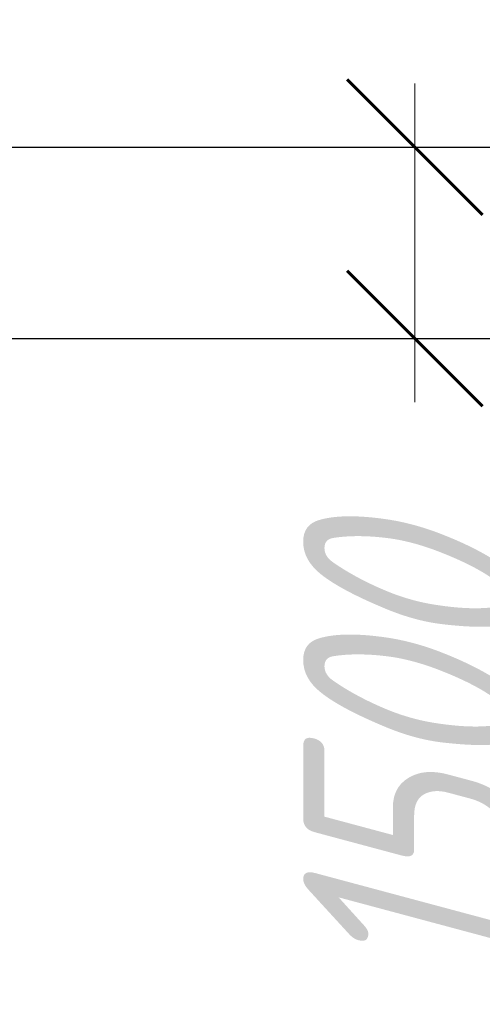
# Model space of a CAD drawing. Header units: millimetres. Extents: x 0 to 420, y 0 to 297.
# Tile 15 of 43: x 131.16 to 138.42, y 182.27 to 197.71. Entities that reach past the tile are written whole.
import ezdxf

# ---------------------------------------------------------------- set-up
doc = ezdxf.new("R2010")
doc.units = ezdxf.units.MM
doc.linetypes.add('K5LT_BASIC', pattern=[0])
doc.linetypes.add('K5LT_THIN', pattern=[0])
for name, color, linetype in [('_К3 (маслоотвод)', 7, 'Continuous'), ('_привязки', 7, 'Continuous'), ('Системный слой', 7, 'Continuous')]:
    doc.layers.add(name, color=color, linetype=linetype)
doc.styles.add('KDIMTEXTSTYLE', font='txt', dxfattribs={"width": 0.96, "oblique": 15, "height": 5})
doc.dimstyles.new('KDIMSTYLE (0.00)', dxfattribs={"dimtxt": 5, "dimasz": 1, "dimexe": 2, "dimexo": 0, "dimgap": 1, "dimtad": 1, "dimlfac": 500, "dimtxsty": 'KDIMTEXTSTYLE', "dimsah": 1, "dimcen": 0, "dimdle": 1, "dimadec": 0, "dimazin": 0, "dimtfac": 0.667, "dimtmove": 0, "dimatfit": 3, "dimfxl": 0, "dimtvp": 1, "dimtolj": 1, "dimtzin": 0, "dimarcsym": 0})

# ---------------------------------------------------------------- blocks, each defined once
blk = doc.blocks.new('KDIMARROW_03')
at = {"layer": '_К3 (маслоотвод)', "color": 0, "linetype": 'K5LT_THIN', "lineweight": 18}
blk.add_line((0, 0), (-1, 0), dxfattribs=at)
at = {"layer": 'Системный слой', "color": 0, "linetype": 'K5LT_BASIC', "lineweight": 60}
blk.add_line((-1.061, -1.061), (1.061, 1.061), dxfattribs=at)
at = {"layer": 'Системный слой', "color": 0, "linetype": 'K5LT_THIN', "lineweight": 18}
blk.add_line((0, 0), (2, 0), dxfattribs=at)

msp = doc.modelspace()

# ---------------------------------------------------------------- dimensions: what is measured, and where the dimension line sits
at = {"layer": '_привязки'}
msp.add_linear_dim(base=(137.357462, 192.711592), p1=(123.096398, 195.711592), p2=(115.245274, 192.711592), angle=90, location=(137.357462, 185.990998), dimstyle='KDIMSTYLE (0.00)', override={"dimexo": 2, "dimpost": '\\fGOST type A|b0|c204|p34;\\H3.5;\\W0.960;\\Q15;<>', "dimblk1": 'KDIMARROW_03', "dimblk2": 'KDIMARROW_03', "dimse1": 0, "dimse2": 0, "dimtolj": 1}, dxfattribs=at).render()

doc.saveas('drawing.dxf')
